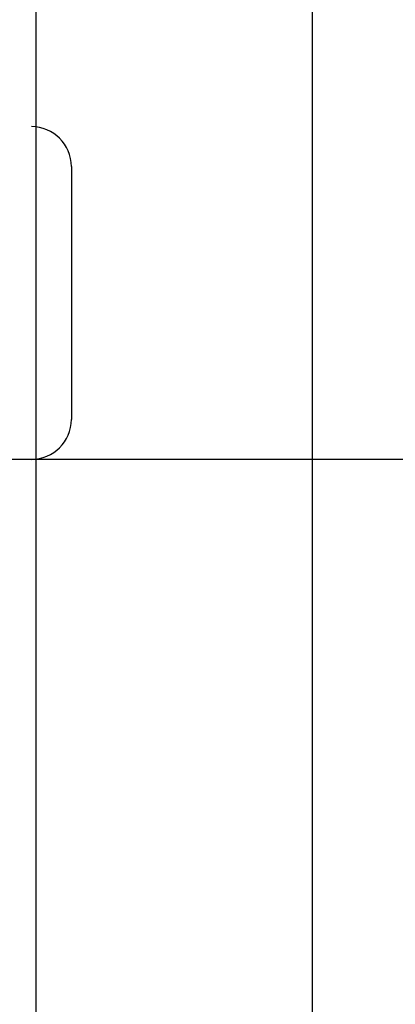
# Model space of a CAD drawing. Header units: inches. Extents: x 0 to 207, y 0 to 134.
# Tile 51 of 78: x 71.865 to 72.007, y 68.111 to 68.481. Entities that reach past the tile are written whole.
import ezdxf

# ---------------------------------------------------------------- set-up
doc = ezdxf.new("R2010")
doc.units = ezdxf.units.IN
doc.header["$LTSCALE"] = 11.383625
doc.header["$MEASUREMENT"] = 0
doc.linetypes.add('HIDDEN', pattern=[0.2, 0.1, -0.1])
doc.layers.add('DEFAULT_2', color=8, linetype='HIDDEN')
doc.layers.add('RIGHTHAND_DOOR_ASSEMBLY', color=7, linetype='CONTINUOUS')

msp = doc.modelspace()

# ---------------------------------------------------------------- linework, layer by layer
at = {"layer": 'DEFAULT_2', "color": 8, "linetype": 'HIDDEN'}
for p, q in [((71.9004, 63.97395), (71.9004, 69.47445)), ((73.3979, 68.44113), (70.90292, 68.44113)), ((71.88478, 68.42613), (71.88478, 68.33113)), ((72.6504, 68.31613), (71.6504, 68.31613))]:
    msp.add_line(p, q, dxfattribs=at)
for centre, start, end in [((71.86978, 68.42613), 0, 90), ((71.86978, 68.33113), 270, 360)]:
    msp.add_arc(centre, 0.015, start, end, dxfattribs=at)
at = {"layer": 'RIGHTHAND_DOOR_ASSEMBLY', "color": 8, "linetype": 'HIDDEN'}
msp.add_line((71.9754, 58.53613), (71.9754, 75.34613), dxfattribs=at)
at = {"layer": 'RIGHTHAND_DOOR_ASSEMBLY', "color": 3, "linetype": 'Continuous'}
msp.add_line((71.8714, 75.19113), (71.8714, 58.69113), dxfattribs=at)

doc.saveas('drawing.dxf')
